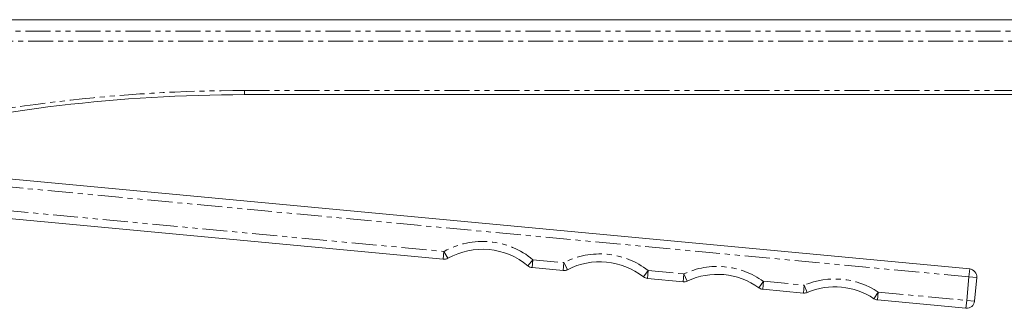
# Model space of a CAD drawing. Header units: millimetres. Extents: x -177 to 753, y -234 to 580.
# Tile 5 of 10: x 186 to 436, y 507 to 580. Entities that reach past the tile are written whole.
import ezdxf

# ---------------------------------------------------------------- set-up
doc = ezdxf.new("R2010")
doc.units = ezdxf.units.MM
doc.linetypes.add('PHANTOM', pattern=[12.7, 6.35, -1.27, 1.27, -1.27, 1.27, -1.27])

msp = doc.modelspace()

# ---------------------------------------------------------------- linework, layer by layer
at = {"color": 7, "linetype": 'Continuous', "lineweight": 15}
for p, q in [((448.4, 580.14), (90.5, 580.14)), ((448.4, 561.14), (243.04, 561.14)), ((169.58, 541.02), (427.21, 516.93)), ((293.5, 519.39), (168.91, 531.04)), ((323.95, 516.54), (316.11, 517.28)), ((354.45, 513.69), (345.4, 514.54)), ((429.01, 514.75), (428.45, 508.78)), ((385.01, 510.83), (374.64, 511.8)), ((426.27, 506.98), (403.82, 509.08))]:
    msp.add_line(p, q, dxfattribs=at)
at = {"color": 8, "linetype": 'PHANTOM', "lineweight": 0}
for p, q in [((149.31, 577.23), (448.4, 577.23)), ((448.4, 574.74), (149.39, 574.74)), ((243.04, 561.14), (243.04, 562.19)), ((243.04, 562.19), (448.4, 562.19)), ((427.02, 514.94), (169.22, 539.05)), ((169.1, 533.03), (293.69, 521.38)), ((293.5, 519.39), (293.69, 521.38)), ((294.67, 519.64), (293.69, 521.38)), ((315.01, 517.74), (316.29, 519.27)), ((316.11, 517.28), (316.29, 519.27)), ((316.29, 519.27), (324.14, 518.54)), ((323.95, 516.54), (324.14, 518.54)), ((325.05, 516.76), (324.14, 518.54)), ((344.35, 514.95), (345.58, 516.53)), ((345.4, 514.54), (345.58, 516.53)), ((345.58, 516.53), (354.64, 515.68)), ((354.45, 513.69), (354.64, 515.68)), ((355.49, 513.87), (354.64, 515.68)), ((427.21, 516.93), (427.02, 514.94)), ((373.65, 512.17), (374.82, 513.8)), ((374.64, 511.8), (374.82, 513.8)), ((374.82, 513.8), (385.19, 512.83)), ((385.01, 510.83), (385.19, 512.83)), ((385.97, 510.98), (385.19, 512.83)), ((426.46, 508.97), (427.02, 514.94)), ((429.01, 514.75), (427.02, 514.94)), ((402.9, 509.4), (404.01, 511.07)), ((403.82, 509.08), (404.01, 511.07)), ((404.01, 511.07), (426.46, 508.97)), ((426.27, 506.98), (426.46, 508.97)), ((428.45, 508.78), (426.46, 508.97))]:
    msp.add_line(p, q, dxfattribs=at)
for centre, radius, start, end in [((243.04, 161.19), 401, 90, 103.4999), ((303.46, 503.93), 20, 50.0771, 119.2379), ((333.29, 500.75), 20, 52.0807, 117.2343), ((363.12, 497.57), 20, 54.2006, 115.1144), ((392.96, 494.4), 20, 56.4632, 112.8518)]:
    msp.add_arc(centre, radius, start, end, dxfattribs=at)
at = {"color": 7, "linetype": 'Continuous', "lineweight": 15}
for centre, radius, start, end in [((243.04, 161.14), 400, 90, 103.504), ((303.46, 503.93), 18, 50.0771, 119.2379), ((293.69, 521.38), 2, 264.6575, 299.2379), ((316.29, 519.27), 2, 230.0771, 264.6575), ((333.29, 500.75), 18, 52.0807, 117.2343), ((324.14, 518.54), 2, 264.6575, 297.2343), ((363.12, 497.57), 18, 54.2006, 115.1144), ((427.02, 514.94), 2, 354.6575, 84.6575), ((345.58, 516.53), 2, 232.0807, 264.6575), ((354.64, 515.68), 2, 264.6575, 295.1144), ((374.82, 513.8), 2, 234.2006, 264.6575), ((385.19, 512.83), 2, 264.6575, 292.8518), ((392.96, 494.4), 18, 56.4632, 112.8518), ((404.01, 511.07), 2, 236.4632, 264.6575), ((426.46, 508.97), 2, 264.6575, 354.6575)]:
    msp.add_arc(centre, radius, start, end, dxfattribs=at)

doc.saveas('drawing.dxf')
